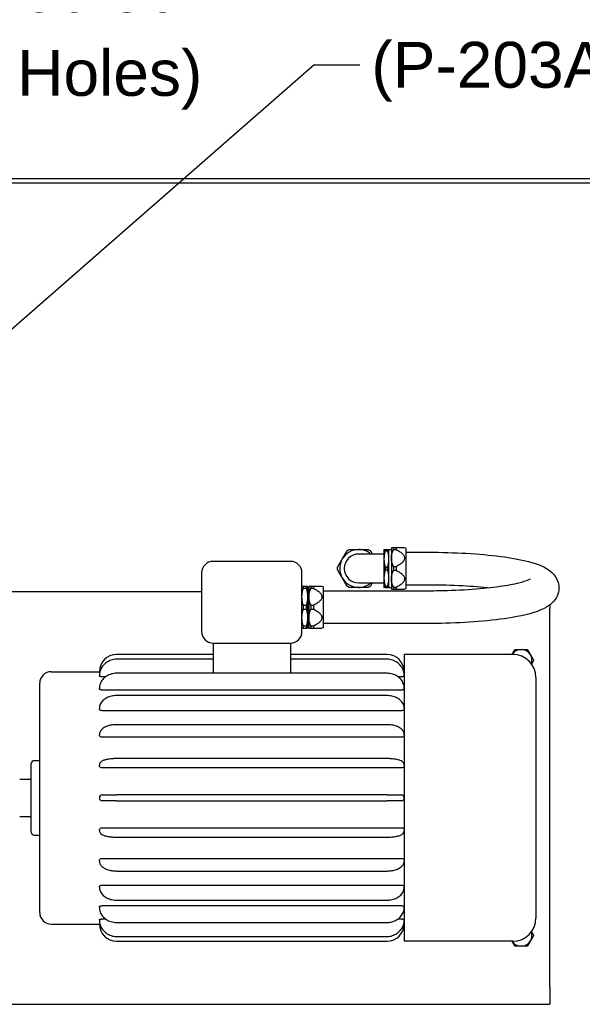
# Model space of a CAD drawing. Header units: inches. Extents: x 4 to 540, y 12 to 340.
# Tile 99 of 124: x 302 to 326, y 270 to 313. Entities that reach past the tile are written whole.
import ezdxf

# ---------------------------------------------------------------- set-up
doc = ezdxf.new("R2010")
doc.units = ezdxf.units.IN
doc.header["$LTSCALE"] = 16
doc.header["$MEASUREMENT"] = 0
doc.layers.get('0').update_dxf_attribs({"lineweight": 25})
doc.layers.get('DEFPOINTS').update_dxf_attribs({"lineweight": 25})
doc.layers.add('DIMEN', color=7, linetype='Continuous', lineweight=25)
doc.styles.get("Standard").update_dxf_attribs({"font": 'arial.ttf'})
doc.dimstyles.new('DEFAULT-ANSI', dxfattribs={"dimscale": 16, "dimtxt": 0.125, "dimasz": 0.1875, "dimexe": 0.125, "dimexo": 0.0625, "dimgap": 0.031496, "dimtad": 0, "dimtih": 1, "dimtoh": 1, "dimrnd": 1e-08, "dimzin": 4, "dimdsep": 46, "dimtxsty": 'Standard', "dimblk": 'Filled-1', "dimcen": 0.09, "dimdle": 0.393701, "dimclrd": 256, "dimclre": 256, "dimclrt": 256, "dimadec": 0, "dimazin": 1, "dimtfac": 1.504, "dimtofl": 0, "dimtmove": 0, "dimatfit": 3, "dimldrblk": 'Filled-1', "dimfxl": 1, "dimtolj": 1, "dimtzin": 4, "dimlwd": 25, "dimlwe": 25, "dimarcsym": 0})
doc.dimstyles.new('DEFAULT-ANSI$7', dxfattribs={"dimscale": 16, "dimtxt": 0.125, "dimasz": 0.125, "dimexe": 0.125, "dimexo": 0.0625, "dimgap": 0.031496, "dimtad": 0, "dimtih": 1, "dimtoh": 1, "dimrnd": 1e-08, "dimzin": 4, "dimdsep": 46, "dimtxsty": 'Standard', "dimblk": 'Filled-1', "dimcen": 0.09, "dimdle": 0.393701, "dimclrd": 256, "dimclre": 256, "dimclrt": 256, "dimadec": 0, "dimazin": 1, "dimtfac": 1.504, "dimtofl": 0, "dimtmove": 0, "dimatfit": 3, "dimldrblk": 'Filled-1', "dimfxl": 1, "dimtolj": 1, "dimtzin": 4, "dimlwd": 25, "dimlwe": 25, "dimarcsym": 0})

# ---------------------------------------------------------------- blocks, each defined once
blk = doc.blocks.new('Filled-1')
at = {"color": 0}
for p, q in [((0, 0), (-1, 0.25)), ((-1, 0.25), (-1, -0.25)), ((-1, 0), (0, 0)), ((-1, -0.25), (0, 0))]:
    blk.add_line(p, q, dxfattribs=at)
at = {"color": 0, "flags": 128}
blk.add_lwpolyline([(-1, -0.25), (0, 0), (-1, 0.25), (-1, -0.25)], dxfattribs=at)
at = {"color": 0}
blk.add_solid([(-1, -0.25), (0, 0), (-1, 0.25), (-1, -0.25)], dxfattribs=at)
blk = doc.blocks.new('*D26')
at = {"layer": 'DEFPOINTS', "color": 0, "linetype": 'Continuous'}
for p in [(338.262, 314.18), (271.762, 307.132), (338.262, 307.132)]:
    blk.add_point(p, dxfattribs=at)
at = {"layer": 'DIMEN', "linetype": 'Continuous', "lineweight": 25}
for p, q in [((271.762, 308.132), (271.762, 316.18)), ((338.262, 308.132), (338.262, 316.18)), ((274.762, 314.18), (301.131, 314.18)), ((335.262, 314.18), (308.892, 314.18))]:
    blk.add_line(p, q, dxfattribs=at)
at = {"layer": 'DIMEN', "linetype": 'Continuous', "lineweight": 25, "xscale": 3, "yscale": 3, "zscale": 3, "rotation": 180}
blk.add_blockref('Filled-1', (271.762, 314.18), dxfattribs=at)
at = {"layer": 'DIMEN', "linetype": 'Continuous', "lineweight": 25, "xscale": 3, "yscale": 3, "zscale": 3}
blk.add_blockref('Filled-1', (338.262, 314.18), dxfattribs=at)
at = {"layer": 'DIMEN', "linetype": 'Continuous', "lineweight": 25, "insert": (301.635, 315.201), "char_height": 2, "attachment_point": 1}
blk.add_mtext('\\A1;66.50', dxfattribs=at)

msp = doc.modelspace()

# ---------------------------------------------------------------- linework, layer by layer
for p, q in [((201.45, 305.941), (342.074, 305.941)), ((201.45, 305.754), (342.074, 305.754)), ((317.494, 289.768), (317.494, 289.355)), ((317.551, 289.768), (317.653, 289.768)), ((317.711, 289.355), (317.711, 289.768)), ((317.711, 289.768), (317.817, 289.768)), ((317.817, 289.847), (317.817, 289.394)), ((318.025, 289.847), (317.915, 289.847)), ((317.915, 289.847), (317.915, 289.77)), ((317.915, 289.77), (318.025, 289.77)), ((318.025, 289.847), (318.025, 289.77)), ((318.447, 289.832), (318.392, 289.847)), ((318.447, 289.832), (318.447, 288.05)), ((317.494, 289.571), (316.392, 289.571)), ((317.494, 289.355), (317.494, 288.528)), ((317.551, 289.716), (317.653, 289.716)), ((317.711, 288.528), (317.711, 289.355)), ((317.817, 289.394), (317.817, 288.489)), ((318.447, 289.648), (319.447, 289.648)), ((313.417, 289.251), (310.042, 289.251)), ((317.551, 288.993), (317.653, 288.993)), ((317.551, 288.889), (317.653, 288.889)), ((318.025, 289.018), (317.915, 289.018)), ((317.915, 289.018), (317.915, 288.864)), ((318.025, 289.018), (318.025, 288.864)), ((309.542, 288.751), (309.542, 286.191)), ((313.917, 286.191), (313.917, 288.751)), ((317.494, 288.528), (317.494, 288.114)), ((317.711, 288.114), (317.711, 288.528)), ((317.817, 288.489), (317.817, 288.036)), ((317.915, 288.864), (318.025, 288.864)), ((314.104, 288.157), (313.974, 288.157)), ((313.974, 288.157), (313.974, 288.08)), ((313.974, 288.08), (314.104, 288.08)), ((314.104, 288.157), (314.104, 288.08)), ((314.161, 288.157), (314.161, 287.704)), ((314.213, 288.078), (314.161, 288.078)), ((314.213, 288.157), (314.213, 287.704)), ((314.421, 288.157), (314.311, 288.157)), ((314.311, 288.157), (314.311, 288.08)), ((314.311, 288.08), (314.421, 288.08)), ((314.421, 288.157), (314.421, 288.08)), ((314.843, 288.142), (314.788, 288.157)), ((314.843, 288.142), (314.843, 286.36)), ((316.392, 288.311), (317.494, 288.311)), ((317.551, 288.166), (317.653, 288.166)), ((317.551, 288.114), (317.653, 288.114)), ((317.711, 288.115), (317.817, 288.115)), ((318.025, 288.113), (317.915, 288.113)), ((317.915, 288.113), (317.915, 288.036)), ((317.915, 288.036), (318.025, 288.036)), ((318.025, 288.113), (318.025, 288.036)), ((318.447, 288.05), (318.392, 288.036)), ((318.447, 288.235), (319.447, 288.235)), ((276.729, 287.941), (309.542, 287.941)), ((314.161, 287.704), (314.161, 286.799)), ((314.213, 287.704), (314.213, 286.799)), ((319.447, 287.958), (314.843, 287.958)), ((314.104, 287.328), (313.974, 287.328)), ((313.974, 287.328), (313.974, 287.174)), ((313.974, 287.174), (314.104, 287.174)), ((314.104, 287.328), (314.104, 287.174)), ((314.421, 287.328), (314.311, 287.328)), ((314.311, 287.328), (314.311, 287.174)), ((314.311, 287.174), (314.421, 287.174)), ((314.421, 287.328), (314.421, 287.174)), ((324.729, 287.353), (324.729, 287.191)), ((324.729, 270.691), (324.729, 287.191)), ((314.161, 286.799), (314.161, 286.346)), ((314.213, 286.799), (314.213, 286.346)), ((314.104, 286.423), (313.974, 286.423)), ((313.974, 286.423), (313.974, 286.346)), ((313.974, 286.346), (314.104, 286.346)), ((314.104, 286.423), (314.104, 286.346)), ((314.213, 286.425), (314.161, 286.425)), ((314.421, 286.423), (314.311, 286.423)), ((314.311, 286.423), (314.311, 286.346)), ((314.311, 286.346), (314.421, 286.346)), ((314.421, 286.423), (314.421, 286.346)), ((314.843, 286.36), (314.788, 286.346)), ((319.447, 286.545), (314.843, 286.545)), ((310.042, 285.691), (310.042, 284.373)), ((310.042, 285.691), (313.417, 285.691)), ((313.417, 285.691), (313.417, 284.373)), ((310.042, 285.191), (305.829, 285.191)), ((317.629, 285.191), (313.417, 285.191)), ((318.379, 285.191), (318.379, 272.691)), ((323.119, 285.191), (318.379, 285.191)), ((310.042, 284.984), (305.829, 284.984)), ((317.629, 284.984), (313.417, 284.984)), ((302.979, 284.441), (305.079, 284.441)), ((305.079, 284.441), (305.079, 284.441)), ((305.079, 284.254), (305.079, 284.255)), ((305.079, 284.253), (305.079, 284.254)), ((305.079, 284.253), (305.079, 284.253)), ((305.351, 284.22), (305.199, 284.22)), ((317.629, 284.373), (305.829, 284.373)), ((318.259, 284.22), (318.107, 284.22)), ((324.119, 284.191), (324.119, 273.691)), ((302.479, 273.941), (302.479, 283.941)), ((305.079, 283.704), (305.079, 283.707)), ((305.079, 283.702), (305.079, 283.704)), ((305.079, 283.702), (305.079, 283.702)), ((318.259, 283.641), (305.199, 283.641)), ((317.629, 283.399), (305.829, 283.399)), ((305.079, 282.83), (305.079, 282.834)), ((305.079, 282.827), (305.079, 282.83)), ((305.079, 282.827), (305.079, 282.827)), ((318.259, 282.741), (305.199, 282.741)), ((317.629, 282.131), (305.829, 282.131)), ((305.079, 281.691), (305.079, 281.696)), ((305.079, 281.687), (305.079, 281.691)), ((305.079, 281.687), (305.079, 281.687)), ((318.259, 281.582), (305.199, 281.582)), ((302.109, 277.441), (302.109, 280.441)), ((302.234, 280.566), (302.479, 280.566)), ((305.079, 280.365), (305.079, 280.37)), ((305.079, 280.36), (305.079, 280.365)), ((317.629, 280.653), (305.829, 280.653)), ((318.259, 280.244), (305.199, 280.244)), ((301.604, 279.754), (302.109, 279.754)), ((305.199, 279.066), (305.829, 279.066)), ((317.629, 279.066), (305.829, 279.066)), ((317.629, 279.066), (318.259, 279.066)), ((305.079, 278.941), (305.079, 278.946)), ((305.079, 278.936), (305.079, 278.941)), ((305.829, 278.816), (305.199, 278.816)), ((305.829, 278.816), (317.629, 278.816)), ((318.259, 278.816), (317.629, 278.816)), ((301.604, 278.129), (302.109, 278.129)), ((302.234, 277.316), (302.479, 277.316)), ((305.079, 277.518), (305.079, 277.523)), ((305.079, 277.513), (305.079, 277.518)), ((305.199, 277.639), (318.259, 277.639)), ((305.829, 277.23), (317.629, 277.23)), ((305.079, 276.196), (305.079, 276.196)), ((305.079, 276.191), (305.079, 276.196)), ((305.079, 276.187), (305.079, 276.191)), ((305.199, 276.3), (318.259, 276.3)), ((305.829, 275.752), (317.629, 275.752)), ((305.199, 275.142), (318.259, 275.142)), ((305.079, 275.056), (305.079, 275.056)), ((305.079, 275.052), (305.079, 275.056)), ((305.079, 275.049), (305.079, 275.052)), ((305.829, 274.483), (317.629, 274.483)), ((305.079, 274.181), (305.079, 274.181)), ((305.079, 274.178), (305.079, 274.181)), ((305.079, 274.176), (305.079, 274.178)), ((305.199, 274.242), (318.259, 274.242)), ((302.979, 273.441), (305.079, 273.441)), ((305.079, 273.63), (305.079, 273.63)), ((305.079, 273.629), (305.079, 273.63)), ((305.079, 273.627), (305.079, 273.629)), ((305.079, 273.441), (305.079, 273.441)), ((305.199, 273.662), (305.351, 273.662)), ((305.829, 273.51), (317.629, 273.51)), ((318.107, 273.662), (318.259, 273.662)), ((305.829, 272.899), (317.629, 272.899)), ((305.829, 272.691), (317.629, 272.691)), ((323.119, 272.691), (318.379, 272.691)), ((324.729, 270.691), (324.729, 269.941)), ((276.729, 269.941), (324.729, 269.941))]:
    msp.add_line(p, q)
for centre, radius, start, end in [((316.392, 288.941), 0.827, 90, 150), ((316.392, 288.941), 0.827, 49.6222, 90), ((316.392, 288.941), 0.827, 150, 210), ((316.392, 288.941), 0.63, 90, 270), ((310.042, 288.751), 0.5, 90, 180), ((313.417, 288.751), 0.5, 0, 90), ((316.392, 288.941), 0.827, 210, 270), ((316.392, 288.941), 0.827, 270, 310.3778), ((310.042, 286.191), 0.5, 180, 270), ((313.417, 286.191), 0.5, 270, 0), ((305.829, 284.441), 0.75, 90, 180), ((317.629, 284.441), 0.75, 0, 90), ((323.479, 284.941), 0.469, 90, 147.7883), ((323.119, 284.191), 1, 0, 90), ((323.479, 284.941), 0.469, 30, 90), ((323.479, 284.941), 0.469, 340.8295, 30), ((302.979, 283.941), 0.5, 90, 180), ((302.234, 280.441), 0.125, 90, 180), ((305.199, 278.946), 0.12, 90, 180), ((318.259, 278.946), 0.12, 0, 90), ((305.199, 278.936), 0.12, 180, 270), ((318.259, 278.936), 0.12, 270, 0), ((302.234, 277.441), 0.125, 180, 270), ((302.979, 273.941), 0.5, 180, 270), ((305.829, 273.441), 0.75, 180, 270), ((317.629, 273.441), 0.75, 270, 0), ((323.119, 273.691), 1, 270, 0), ((323.479, 272.941), 0.469, 330, 19.1705), ((323.479, 272.941), 0.469, 212.2117, 270), ((323.479, 272.941), 0.469, 270, 330)]:
    msp.add_arc(centre, radius, start, end)
for points, weights in [([(315.884, 289.716), (315.929, 289.742), (315.974, 289.768)], [1.02365082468, 1.02525793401, 1.02365082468]), ([(315.974, 289.768), (316.195, 289.768), (316.392, 289.768)], [1.01151101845, 1.0355343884, 1]), ([(316.392, 289.768), (316.589, 289.768), (316.809, 289.768)], [1, 1.0355343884, 1.01151101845]), ([(316.809, 289.768), (316.854, 289.742), (316.899, 289.716)], [1.02365082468, 1.02525793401, 1.02365082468]), ([(317.494, 289.768), (317.494, 289.768), (317.551, 289.768)], [1, 1.0355343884, 1.01151101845]), ([(317.551, 289.768), (317.55, 289.742), (317.551, 289.716)], [1.02365082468, 1.02525793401, 1.02365082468]), ([(317.653, 289.768), (317.711, 289.768), (317.711, 289.768)], [1.01151101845, 1.0355343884, 1]), ([(317.653, 289.716), (317.655, 289.742), (317.653, 289.768)], [1.02365082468, 1.02525793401, 1.02365082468]), ([(317.915, 289.847), (317.817, 289.847), (317.817, 289.847)], [1, 1.02683486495, 1]), ([(317.817, 289.394), (317.817, 289.572), (317.915, 289.77)], [1, 1.02683486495, 1]), ([(318.392, 289.847), (318.392, 289.847), (318.025, 289.847)], [1.05438983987, 1.05438983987, 1]), ([(318.025, 289.77), (318.724, 289.394), (318.025, 289.018)], [1, 1.10877967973, 1]), ([(315.467, 288.993), (315.577, 289.184), (315.676, 289.355)], [1.01151101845, 1.0355343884, 1]), ([(315.676, 289.355), (315.774, 289.525), (315.884, 289.716)], [1, 1.0355343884, 1.01151101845]), ([(316.899, 289.716), (316.943, 289.641), (316.983, 289.571)], [1.01151101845, 1.02081958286, 1.02118612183]), ([(317.551, 289.716), (317.494, 289.525), (317.494, 289.355)], [1.01151101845, 1.0355343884, 1]), ([(317.494, 289.355), (317.494, 289.184), (317.551, 288.993)], [1, 1.0355343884, 1.01151101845]), ([(317.711, 289.355), (317.711, 289.525), (317.653, 289.716)], [1, 1.0355343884, 1.01151101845]), ([(317.653, 288.993), (317.711, 289.184), (317.711, 289.355)], [1.01151101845, 1.0355343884, 1]), ([(317.915, 289.018), (317.817, 289.216), (317.817, 289.394)], [1, 1.02683486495, 1]), ([(315.467, 288.889), (315.467, 288.941), (315.467, 288.993)], [1.02365082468, 1.02525793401, 1.02365082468]), ([(315.676, 288.528), (315.577, 288.698), (315.467, 288.889)], [1, 1.0355343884, 1.01151101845]), ([(317.551, 288.889), (317.494, 288.698), (317.494, 288.528)], [1.01151101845, 1.0355343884, 1]), ([(317.551, 288.993), (317.55, 288.941), (317.551, 288.889)], [1.02365082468, 1.02525793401, 1.02365082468]), ([(317.653, 288.889), (317.655, 288.941), (317.653, 288.993)], [1.02365082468, 1.02525793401, 1.02365082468]), ([(317.711, 288.528), (317.711, 288.698), (317.653, 288.889)], [1, 1.0355343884, 1.01151101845]), ([(315.884, 288.166), (315.774, 288.357), (315.676, 288.528)], [1.01151101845, 1.0355343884, 1]), ([(317.494, 288.528), (317.494, 288.357), (317.551, 288.166)], [1, 1.0355343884, 1.01151101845]), ([(317.653, 288.166), (317.711, 288.357), (317.711, 288.528)], [1.01151101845, 1.0355343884, 1]), ([(317.817, 288.489), (317.817, 288.667), (317.915, 288.864)], [1, 1.02683486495, 1]), ([(317.915, 288.113), (317.817, 288.31), (317.817, 288.489)], [1, 1.02683486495, 1]), ([(318.025, 288.864), (318.724, 288.489), (318.025, 288.113)], [1, 1.10877967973, 1]), ([(313.974, 288.157), (313.917, 288.157), (313.917, 288.157)], [1, 1.02683486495, 1]), ([(313.917, 287.704), (313.917, 287.882), (313.974, 288.08)], [1, 1.02683486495, 1]), ([(314.161, 288.157), (314.161, 288.157), (314.104, 288.157)], [1, 1.02683486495, 1]), ([(314.104, 288.08), (314.161, 287.882), (314.161, 287.704)], [1, 1.02683486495, 1]), ([(314.311, 288.157), (314.213, 288.157), (314.213, 288.157)], [1, 1.02683486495, 1]), ([(314.213, 287.704), (314.213, 287.882), (314.311, 288.08)], [1, 1.02683486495, 1]), ([(314.788, 288.157), (314.788, 288.157), (314.421, 288.157)], [1.05438983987, 1.05438983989, 1]), ([(314.421, 288.08), (315.12, 287.704), (314.421, 287.328)], [1, 1.10877967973, 1]), ([(315.974, 288.114), (315.929, 288.14), (315.884, 288.166)], [1.02365082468, 1.02525793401, 1.02365082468]), ([(316.392, 288.114), (316.195, 288.114), (315.974, 288.114)], [1, 1.0355343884, 1.01151101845]), ([(316.809, 288.114), (316.589, 288.114), (316.392, 288.114)], [1.01151101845, 1.0355343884, 1]), ([(316.899, 288.166), (316.854, 288.14), (316.809, 288.114)], [1.02365082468, 1.02525793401, 1.02365082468]), ([(316.983, 288.311), (316.943, 288.241), (316.899, 288.166)], [1.02118612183, 1.02081958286, 1.01151101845]), ([(317.551, 288.114), (317.494, 288.114), (317.494, 288.114)], [1.01151101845, 1.0355343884, 1]), ([(317.551, 288.166), (317.55, 288.14), (317.551, 288.114)], [1.02365082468, 1.02525793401, 1.02365082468]), ([(317.653, 288.114), (317.655, 288.14), (317.653, 288.166)], [1.02365082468, 1.02525793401, 1.02365082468]), ([(317.711, 288.114), (317.711, 288.114), (317.653, 288.114)], [1, 1.0355343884, 1.01151101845]), ([(317.817, 288.036), (317.817, 288.036), (317.915, 288.036)], [1, 1.02683486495, 1]), ([(318.025, 288.036), (318.392, 288.036), (318.392, 288.036)], [1, 1.05438983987, 1.05438983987]), ([(313.974, 287.328), (313.917, 287.526), (313.917, 287.704)], [1, 1.02683486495, 1]), ([(314.161, 287.704), (314.161, 287.526), (314.104, 287.328)], [1, 1.02683486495, 1]), ([(314.311, 287.328), (314.213, 287.526), (314.213, 287.704)], [1, 1.02683486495, 1]), ([(313.917, 286.799), (313.917, 286.977), (313.974, 287.174)], [1, 1.02683486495, 1]), ([(314.104, 287.174), (314.161, 286.977), (314.161, 286.799)], [1, 1.02683486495, 1]), ([(314.213, 286.799), (314.213, 286.977), (314.311, 287.174)], [1, 1.02683486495, 1]), ([(314.421, 287.174), (315.12, 286.799), (314.421, 286.423)], [1, 1.10877967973, 1]), ([(313.974, 286.423), (313.917, 286.62), (313.917, 286.799)], [1, 1.02683486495, 1]), ([(314.161, 286.799), (314.161, 286.62), (314.104, 286.423)], [1, 1.02683486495, 1]), ([(314.311, 286.423), (314.213, 286.62), (314.213, 286.799)], [1, 1.02683486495, 1]), ([(313.917, 286.346), (313.917, 286.346), (313.974, 286.346)], [1, 1.02683486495, 1]), ([(314.104, 286.346), (314.161, 286.346), (314.161, 286.346)], [1, 1.02683486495, 1]), ([(314.213, 286.346), (314.213, 286.346), (314.311, 286.346)], [1, 1.02683486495, 1]), ([(314.421, 286.346), (314.788, 286.346), (314.788, 286.346)], [1, 1.05438983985, 1.05438983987]), ([(323.082, 285.191), (323.141, 285.293), (323.209, 285.41)], [1.00486071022, 1.03534504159, 1]), ([(323.209, 285.41), (323.354, 285.41), (323.479, 285.41)], [1, 1.0379548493, 1]), ([(323.479, 285.41), (323.605, 285.41), (323.75, 285.41)], [1, 1.0379548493, 1]), ([(323.75, 285.41), (323.823, 285.285), (323.886, 285.176)], [1, 1.0379548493, 1]), ([(323.886, 285.176), (323.948, 285.067), (324.021, 284.941)], [1, 1.0379548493, 1]), ([(324.021, 284.941), (323.971, 284.855), (323.928, 284.78)], [1, 1.02561486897, 1.016655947]), ([(323.928, 273.103), (323.971, 273.027), (324.021, 272.941)], [1.01665594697, 1.02561486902, 1]), ([(323.209, 272.472), (323.141, 272.59), (323.082, 272.691)], [1, 1.03534504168, 1.00486071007]), ([(323.886, 272.707), (323.823, 272.598), (323.75, 272.472)], [1, 1.0379548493, 1]), ([(324.021, 272.941), (323.948, 272.816), (323.886, 272.707)], [1, 1.0379548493, 1]), ([(323.479, 272.472), (323.354, 272.472), (323.209, 272.472)], [1, 1.0379548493, 1]), ([(323.75, 272.472), (323.605, 272.472), (323.479, 272.472)], [1, 1.0379548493, 1])]:
    msp.add_rational_spline(points, weights, degree=2)
for points, knots in [([(319.447, 289.648), (320.002, 289.648), (320.558, 289.632), (321.618, 289.571), (322.122, 289.525), (323.041, 289.405), (323.453, 289.33), (324.201, 289.133), (324.507, 289.052), (324.882, 288.705), (324.95, 288.629), (325.074, 288.409), (325.124, 288.252), (325.122, 287.962), (325.09, 287.838), (324.99, 287.618), (324.918, 287.528), (324.729, 287.337), (324.609, 287.265), (324.112, 287.01), (323.664, 286.902), (322.65, 286.729), (322.149, 286.67), (321.093, 286.586), (320.542, 286.56), (319.805, 286.546), (319.626, 286.545), (319.447, 286.545)], [1.570796, 1.570796, 1.570796, 1.570796, 1.8983, 1.8983, 2.227944, 2.227944, 2.567845, 2.567845, 2.959864, 2.959864, 3.045512, 3.045512, 3.142977, 3.142977, 3.219144, 3.219144, 3.308827, 3.308827, 3.4619, 3.4619, 3.925089, 3.925089, 4.275277, 4.275277, 4.606944, 4.606944, 4.712389, 4.712389, 4.712389, 4.712389]), ([(323.871, 288.476), (323.871, 288.476), (323.87, 288.475), (323.863, 288.47), (323.826, 288.449), (323.679, 288.39), (323.543, 288.346), (323.15, 288.248), (322.869, 288.195), (322.188, 288.098), (321.777, 288.055), (320.878, 287.99), (320.389, 287.969), (319.743, 287.959), (319.595, 287.958), (319.447, 287.958)], [3.381197, 3.381197, 3.381197, 3.381197, 3.396889, 3.396889, 3.536553, 3.536553, 3.744185, 3.744185, 4.012937, 4.012937, 4.311482, 4.311482, 4.620667, 4.620667, 4.712389, 4.712389, 4.712389, 4.712389]), ([(319.447, 288.235), (319.952, 288.235), (320.457, 288.221), (321.362, 288.172), (321.767, 288.138), (322.133, 288.096)], [1.5707963, 1.5707963, 1.5707963, 1.5707963, 1.8832766, 1.8832766, 2.1611946, 2.1611946, 2.1611946, 2.1611946]), ([(305.829, 284.984), (305.751, 284.984), (305.673, 284.972), (305.524, 284.925), (305.454, 284.89), (305.327, 284.801), (305.27, 284.747), (305.177, 284.623), (305.141, 284.554), (305.092, 284.409), (305.079, 284.332), (305.079, 284.255)], [4.712389, 4.712389, 4.712389, 4.712389, 5.026548, 5.026548, 5.340708, 5.340708, 5.654867, 5.654867, 5.969026, 5.969026, 6.283185, 6.283185, 6.283185, 6.283185]), ([(318.379, 284.255), (318.379, 284.332), (318.367, 284.409), (318.318, 284.554), (318.281, 284.623), (318.189, 284.747), (318.132, 284.801), (318.005, 284.89), (317.934, 284.925), (317.786, 284.972), (317.707, 284.984), (317.629, 284.984)], [3.141593, 3.141593, 3.141593, 3.141593, 3.455752, 3.455752, 3.769911, 3.769911, 4.08407, 4.08407, 4.39823, 4.39823, 4.712389, 4.712389, 4.712389, 4.712389]), ([(305.104, 284.441), (305.098, 284.441), (305.093, 284.441), (305.082, 284.441), (305.079, 284.441), (305.079, 284.441)], [0.2690207, 0.2690207, 0.2690207, 0.2690207, 0.3444551, 0.3444551, 0.4592741, 0.4592741, 0.4592741, 0.4592741]), ([(305.829, 284.373), (305.752, 284.373), (305.676, 284.362), (305.529, 284.321), (305.459, 284.29), (305.332, 284.21), (305.275, 284.161), (305.181, 284.049), (305.143, 283.985), (305.093, 283.851), (305.08, 283.781), (305.079, 283.709), (305.079, 283.708), (305.079, 283.707)], [4.712389, 4.712389, 4.712389, 4.712389, 5.026548, 5.026548, 5.340708, 5.340708, 5.654867, 5.654867, 5.969026, 5.969026, 6.278275, 6.278275, 6.283185, 6.283185, 6.283185, 6.283185]), ([(305.199, 284.22), (305.184, 284.22), (305.168, 284.221), (305.139, 284.224), (305.125, 284.227), (305.104, 284.233), (305.095, 284.237), (305.082, 284.244), (305.079, 284.249), (305.079, 284.253)], [0, 0, 0, 0, 0.1148181, 0.1148181, 0.2296362, 0.2296362, 0.3444551, 0.3444551, 0.4592741, 0.4592741, 0.4592741, 0.4592741]), ([(318.379, 283.707), (318.379, 283.776), (318.367, 283.846), (318.319, 283.978), (318.283, 284.041), (318.191, 284.154), (318.135, 284.204), (318.009, 284.285), (317.94, 284.317), (317.793, 284.36), (317.717, 284.372), (317.636, 284.372), (317.633, 284.373), (317.629, 284.373)], [3.141593, 3.141593, 3.141593, 3.141593, 3.446684, 3.446684, 3.755715, 3.755715, 4.069874, 4.069874, 4.384033, 4.384033, 4.698192, 4.698192, 4.712389, 4.712389, 4.712389, 4.712389]), ([(318.379, 284.253), (318.379, 284.249), (318.376, 284.244), (318.364, 284.237), (318.355, 284.233), (318.334, 284.227), (318.32, 284.224), (318.29, 284.221), (318.274, 284.22), (318.259, 284.22)], [0.4592702, 0.4592702, 0.4592702, 0.4592702, 0.5740888, 0.5740888, 0.6889075, 0.6889075, 0.8037259, 0.8037259, 0.9185443, 0.9185443, 0.9185443, 0.9185443]), ([(318.379, 284.441), (318.379, 284.441), (318.376, 284.441), (318.366, 284.441), (318.361, 284.441), (318.355, 284.441)], [0.4592702, 0.4592702, 0.4592702, 0.4592702, 0.5740888, 0.5740888, 0.6495235, 0.6495235, 0.6495235, 0.6495235]), ([(305.199, 283.641), (305.184, 283.641), (305.168, 283.642), (305.139, 283.649), (305.125, 283.653), (305.104, 283.664), (305.095, 283.671), (305.082, 283.686), (305.079, 283.694), (305.079, 283.702)], [0, 0, 0, 0, 0.1148181, 0.1148181, 0.2296362, 0.2296362, 0.3444551, 0.3444551, 0.4592741, 0.4592741, 0.4592741, 0.4592741]), ([(305.829, 283.399), (305.754, 283.399), (305.68, 283.391), (305.536, 283.358), (305.467, 283.333), (305.341, 283.269), (305.284, 283.229), (305.188, 283.135), (305.148, 283.081), (305.096, 282.966), (305.081, 282.906), (305.079, 282.841), (305.079, 282.838), (305.079, 282.834)], [4.712389, 4.712389, 4.712389, 4.712389, 5.026548, 5.026548, 5.340708, 5.340708, 5.654867, 5.654867, 5.969026, 5.969026, 6.264767, 6.264767, 6.283185, 6.283185, 6.283185, 6.283185]), ([(318.379, 282.834), (318.379, 282.891), (318.368, 282.948), (318.323, 283.058), (318.29, 283.11), (318.203, 283.205), (318.148, 283.248), (318.027, 283.318), (317.96, 283.345), (317.819, 283.384), (317.744, 283.396), (317.656, 283.399), (317.643, 283.399), (317.629, 283.399)], [3.141593, 3.141593, 3.141593, 3.141593, 3.420963, 3.420963, 3.713654, 3.713654, 4.027814, 4.027814, 4.341973, 4.341973, 4.656132, 4.656132, 4.712389, 4.712389, 4.712389, 4.712389]), ([(318.379, 283.702), (318.379, 283.694), (318.376, 283.686), (318.364, 283.671), (318.355, 283.664), (318.334, 283.653), (318.32, 283.649), (318.29, 283.642), (318.274, 283.641), (318.259, 283.641)], [0.4592702, 0.4592702, 0.4592702, 0.4592702, 0.5740888, 0.5740888, 0.6889075, 0.6889075, 0.8037259, 0.8037259, 0.9185443, 0.9185443, 0.9185443, 0.9185443]), ([(305.199, 282.741), (305.184, 282.741), (305.168, 282.743), (305.139, 282.752), (305.125, 282.759), (305.104, 282.774), (305.095, 282.784), (305.082, 282.805), (305.079, 282.816), (305.079, 282.827)], [0, 0, 0, 0, 0.1148181, 0.1148181, 0.2296362, 0.2296362, 0.3444551, 0.3444551, 0.4592741, 0.4592741, 0.4592741, 0.4592741]), ([(318.379, 282.827), (318.379, 282.816), (318.376, 282.805), (318.364, 282.784), (318.355, 282.774), (318.334, 282.759), (318.32, 282.752), (318.29, 282.743), (318.274, 282.741), (318.259, 282.741)], [0.4592702, 0.4592702, 0.4592702, 0.4592702, 0.5740891, 0.5740891, 0.6889081, 0.6889081, 0.8037262, 0.8037262, 0.9185443, 0.9185443, 0.9185443, 0.9185443]), ([(305.829, 282.131), (305.757, 282.131), (305.685, 282.125), (305.546, 282.102), (305.479, 282.086), (305.357, 282.041), (305.301, 282.013), (305.203, 281.946), (305.161, 281.906), (305.102, 281.815), (305.083, 281.766), (305.08, 281.708), (305.079, 281.702), (305.079, 281.696)], [4.712389, 4.712389, 4.712389, 4.712389, 5.026548, 5.026548, 5.340708, 5.340708, 5.654867, 5.654867, 5.969026, 5.969026, 6.250951, 6.250951, 6.283185, 6.283185, 6.283185, 6.283185]), ([(318.379, 281.696), (318.379, 281.737), (318.37, 281.778), (318.333, 281.858), (318.305, 281.895), (318.23, 281.968), (318.18, 282.001), (318.068, 282.056), (318.005, 282.078), (317.873, 282.111), (317.803, 282.122), (317.697, 282.129), (317.663, 282.131), (317.629, 282.131)], [3.141593, 3.141593, 3.141593, 3.141593, 3.365958, 3.365958, 3.62195, 3.62195, 3.936109, 3.936109, 4.250268, 4.250268, 4.564428, 4.564428, 4.712389, 4.712389, 4.712389, 4.712389]), ([(305.199, 281.582), (305.184, 281.582), (305.168, 281.585), (305.139, 281.596), (305.125, 281.604), (305.104, 281.622), (305.095, 281.634), (305.082, 281.66), (305.079, 281.674), (305.079, 281.687)], [0, 0, 0, 0, 0.1148181, 0.1148181, 0.2296362, 0.2296362, 0.3444551, 0.3444551, 0.4592741, 0.4592741, 0.4592741, 0.4592741]), ([(318.379, 281.687), (318.379, 281.674), (318.376, 281.66), (318.364, 281.634), (318.355, 281.622), (318.334, 281.604), (318.32, 281.596), (318.29, 281.585), (318.274, 281.582), (318.259, 281.582)], [0.4592702, 0.4592702, 0.4592702, 0.4592702, 0.5740888, 0.5740888, 0.6889075, 0.6889075, 0.8037259, 0.8037259, 0.9185443, 0.9185443, 0.9185443, 0.9185443]), ([(305.829, 280.653), (305.76, 280.653), (305.691, 280.65), (305.558, 280.639), (305.495, 280.63), (305.379, 280.609), (305.326, 280.595), (305.233, 280.562), (305.192, 280.543), (305.137, 280.499), (305.12, 280.482), (305.09, 280.434), (305.079, 280.403), (305.079, 280.37)], [4.712389, 4.712389, 4.712389, 4.712389, 5.026548, 5.026548, 5.340708, 5.340708, 5.654867, 5.654867, 5.969026, 5.969026, 6.125486, 6.125486, 6.283185, 6.283185, 6.283185, 6.283185]), ([(305.199, 280.244), (305.184, 280.244), (305.168, 280.247), (305.139, 280.259), (305.125, 280.267), (305.104, 280.288), (305.095, 280.301), (305.082, 280.33), (305.079, 280.345), (305.079, 280.36)], [0, 0, 0, 0, 0.1148181, 0.1148181, 0.2296362, 0.2296362, 0.3444551, 0.3444551, 0.4592741, 0.4592741, 0.4592741, 0.4592741]), ([(318.379, 280.37), (318.379, 280.394), (318.374, 280.417), (318.354, 280.461), (318.339, 280.48), (318.298, 280.522), (318.269, 280.539), (318.195, 280.575), (318.148, 280.59), (318.042, 280.617), (317.983, 280.627), (317.856, 280.643), (317.789, 280.649), (317.69, 280.652), (317.66, 280.653), (317.629, 280.653)], [3.141593, 3.141593, 3.141593, 3.141593, 3.257036, 3.257036, 3.394424, 3.394424, 3.632459, 3.632459, 3.946618, 3.946618, 4.260777, 4.260777, 4.574937, 4.574937, 4.712389, 4.712389, 4.712389, 4.712389]), ([(318.379, 280.36), (318.379, 280.345), (318.376, 280.33), (318.364, 280.301), (318.355, 280.288), (318.334, 280.267), (318.32, 280.259), (318.29, 280.247), (318.274, 280.244), (318.259, 280.244)], [0.4592702, 0.4592702, 0.4592702, 0.4592702, 0.5740888, 0.5740888, 0.6889075, 0.6889075, 0.8037259, 0.8037259, 0.9185443, 0.9185443, 0.9185443, 0.9185443]), ([(305.079, 277.523), (305.079, 277.537), (305.082, 277.553), (305.095, 277.581), (305.104, 277.594), (305.125, 277.615), (305.139, 277.624), (305.168, 277.636), (305.184, 277.639), (305.199, 277.639)], [-0.4592741, -0.4592741, -0.4592741, -0.4592741, -0.3444551, -0.3444551, -0.2296362, -0.2296362, -0.1148181, -0.1148181, 0, 0, 0, 0]), ([(305.079, 277.513), (305.079, 277.489), (305.085, 277.465), (305.105, 277.421), (305.119, 277.403), (305.161, 277.361), (305.19, 277.343), (305.263, 277.308), (305.31, 277.292), (305.417, 277.266), (305.476, 277.255), (305.603, 277.239), (305.67, 277.234), (305.769, 277.23), (305.799, 277.23), (305.829, 277.23)], [6.283185, 6.283185, 6.283185, 6.283185, 6.398628, 6.398628, 6.536016, 6.536016, 6.774051, 6.774051, 7.088211, 7.088211, 7.40237, 7.40237, 7.716529, 7.716529, 7.853982, 7.853982, 7.853982, 7.853982]), ([(317.629, 277.23), (317.699, 277.23), (317.768, 277.233), (317.9, 277.244), (317.964, 277.252), (318.08, 277.274), (318.133, 277.287), (318.226, 277.321), (318.267, 277.339), (318.322, 277.383), (318.339, 277.401), (318.368, 277.448), (318.379, 277.48), (318.379, 277.513)], [1.570796, 1.570796, 1.570796, 1.570796, 1.884956, 1.884956, 2.199115, 2.199115, 2.513274, 2.513274, 2.827433, 2.827433, 2.983893, 2.983893, 3.141593, 3.141593, 3.141593, 3.141593]), ([(318.259, 277.639), (318.274, 277.639), (318.29, 277.636), (318.32, 277.624), (318.334, 277.615), (318.355, 277.594), (318.364, 277.581), (318.376, 277.553), (318.379, 277.537), (318.379, 277.523)], [0.9185443, 0.9185443, 0.9185443, 0.9185443, 1.0333627, 1.0333627, 1.1481811, 1.1481811, 1.2629997, 1.2629997, 1.3778184, 1.3778184, 1.3778184, 1.3778184]), ([(305.079, 276.196), (305.079, 276.209), (305.082, 276.223), (305.095, 276.248), (305.104, 276.26), (305.125, 276.279), (305.139, 276.287), (305.168, 276.298), (305.184, 276.3), (305.199, 276.3)], [-0.4592741, -0.4592741, -0.4592741, -0.4592741, -0.3444551, -0.3444551, -0.2296362, -0.2296362, -0.1148181, -0.1148181, 0, 0, 0, 0]), ([(305.079, 276.187), (305.079, 276.145), (305.089, 276.104), (305.125, 276.025), (305.154, 275.987), (305.229, 275.915), (305.279, 275.882), (305.391, 275.827), (305.453, 275.805), (305.586, 275.772), (305.656, 275.761), (305.761, 275.753), (305.795, 275.752), (305.829, 275.752)], [0, 0, 0, 0, 0.224365, 0.224365, 0.480357, 0.480357, 0.794516, 0.794516, 1.108676, 1.108676, 1.422835, 1.422835, 1.570796, 1.570796, 1.570796, 1.570796]), ([(317.629, 275.752), (317.702, 275.752), (317.774, 275.758), (317.913, 275.78), (317.979, 275.797), (318.102, 275.842), (318.158, 275.869), (318.256, 275.937), (318.298, 275.976), (318.357, 276.067), (318.375, 276.117), (318.379, 276.175), (318.379, 276.181), (318.379, 276.187)], [1.570796, 1.570796, 1.570796, 1.570796, 1.884956, 1.884956, 2.199115, 2.199115, 2.513274, 2.513274, 2.827433, 2.827433, 3.109358, 3.109358, 3.141593, 3.141593, 3.141593, 3.141593]), ([(318.259, 276.3), (318.274, 276.3), (318.29, 276.298), (318.32, 276.287), (318.334, 276.279), (318.355, 276.26), (318.364, 276.248), (318.376, 276.223), (318.379, 276.209), (318.379, 276.196)], [0.9185443, 0.9185443, 0.9185443, 0.9185443, 1.0333627, 1.0333627, 1.1481811, 1.1481811, 1.2629997, 1.2629997, 1.3778184, 1.3778184, 1.3778184, 1.3778184]), ([(305.079, 275.056), (305.079, 275.066), (305.082, 275.078), (305.095, 275.099), (305.104, 275.109), (305.125, 275.124), (305.139, 275.131), (305.168, 275.139), (305.184, 275.142), (305.199, 275.142)], [-0.4592741, -0.4592741, -0.4592741, -0.4592741, -0.3444551, -0.3444551, -0.2296362, -0.2296362, -0.1148181, -0.1148181, 0, 0, 0, 0]), ([(318.259, 275.142), (318.274, 275.142), (318.29, 275.139), (318.32, 275.131), (318.334, 275.124), (318.355, 275.109), (318.364, 275.099), (318.376, 275.078), (318.379, 275.066), (318.379, 275.056)], [0.9185443, 0.9185443, 0.9185443, 0.9185443, 1.0333624, 1.0333624, 1.1481805, 1.1481805, 1.2629994, 1.2629994, 1.3778184, 1.3778184, 1.3778184, 1.3778184]), ([(305.079, 275.049), (305.079, 274.991), (305.091, 274.934), (305.135, 274.825), (305.169, 274.773), (305.256, 274.677), (305.31, 274.635), (305.432, 274.565), (305.499, 274.537), (305.64, 274.498), (305.714, 274.487), (305.803, 274.483), (305.816, 274.483), (305.829, 274.483)], [0, 0, 0, 0, 0.279371, 0.279371, 0.572062, 0.572062, 0.886221, 0.886221, 1.20038, 1.20038, 1.514539, 1.514539, 1.570796, 1.570796, 1.570796, 1.570796]), ([(317.629, 274.483), (317.704, 274.483), (317.779, 274.492), (317.923, 274.525), (317.992, 274.549), (318.117, 274.614), (318.174, 274.654), (318.271, 274.748), (318.31, 274.802), (318.363, 274.917), (318.378, 274.977), (318.379, 275.041), (318.379, 275.045), (318.379, 275.049)], [1.570796, 1.570796, 1.570796, 1.570796, 1.884956, 1.884956, 2.199115, 2.199115, 2.513274, 2.513274, 2.827433, 2.827433, 3.123174, 3.123174, 3.141593, 3.141593, 3.141593, 3.141593]), ([(305.079, 274.181), (305.079, 274.188), (305.082, 274.196), (305.095, 274.211), (305.104, 274.218), (305.125, 274.229), (305.139, 274.234), (305.168, 274.24), (305.184, 274.242), (305.199, 274.242)], [-0.4592741, -0.4592741, -0.4592741, -0.4592741, -0.3444551, -0.3444551, -0.2296362, -0.2296362, -0.1148181, -0.1148181, 0, 0, 0, 0]), ([(305.079, 274.176), (305.079, 274.106), (305.092, 274.037), (305.14, 273.904), (305.176, 273.841), (305.268, 273.729), (305.324, 273.679), (305.449, 273.597), (305.519, 273.566), (305.665, 273.523), (305.742, 273.511), (305.822, 273.51), (305.826, 273.51), (305.829, 273.51)], [0, 0, 0, 0, 0.305091, 0.305091, 0.614122, 0.614122, 0.928281, 0.928281, 1.242441, 1.242441, 1.5566, 1.5566, 1.570796, 1.570796, 1.570796, 1.570796]), ([(317.629, 273.51), (317.706, 273.51), (317.783, 273.521), (317.93, 273.562), (318, 273.593), (318.127, 273.673), (318.184, 273.722), (318.278, 273.834), (318.316, 273.897), (318.366, 274.031), (318.379, 274.102), (318.379, 274.173), (318.379, 274.175), (318.379, 274.176)], [1.570796, 1.570796, 1.570796, 1.570796, 1.884956, 1.884956, 2.199115, 2.199115, 2.513274, 2.513274, 2.827433, 2.827433, 3.136682, 3.136682, 3.141593, 3.141593, 3.141593, 3.141593]), ([(318.259, 274.242), (318.274, 274.242), (318.29, 274.24), (318.32, 274.234), (318.334, 274.229), (318.355, 274.218), (318.364, 274.211), (318.376, 274.196), (318.379, 274.188), (318.379, 274.181)], [0.9185443, 0.9185443, 0.9185443, 0.9185443, 1.0333627, 1.0333627, 1.1481811, 1.1481811, 1.2629997, 1.2629997, 1.3778184, 1.3778184, 1.3778184, 1.3778184]), ([(305.079, 273.63), (305.079, 273.634), (305.082, 273.638), (305.095, 273.646), (305.104, 273.65), (305.125, 273.656), (305.139, 273.658), (305.168, 273.662), (305.184, 273.662), (305.199, 273.662)], [-0.4592741, -0.4592741, -0.4592741, -0.4592741, -0.3444551, -0.3444551, -0.2296362, -0.2296362, -0.1148181, -0.1148181, 0, 0, 0, 0]), ([(305.079, 273.627), (305.079, 273.551), (305.092, 273.474), (305.141, 273.328), (305.177, 273.259), (305.27, 273.136), (305.327, 273.081), (305.454, 272.992), (305.524, 272.958), (305.673, 272.911), (305.751, 272.899), (305.829, 272.899)], [6.283185, 6.283185, 6.283185, 6.283185, 6.597345, 6.597345, 6.911504, 6.911504, 7.225663, 7.225663, 7.539822, 7.539822, 7.853982, 7.853982, 7.853982, 7.853982]), ([(305.079, 273.441), (305.079, 273.441), (305.082, 273.441), (305.093, 273.442), (305.098, 273.442), (305.104, 273.442)], [-0.4592741, -0.4592741, -0.4592741, -0.4592741, -0.3444551, -0.3444551, -0.2690207, -0.2690207, -0.2690207, -0.2690207]), ([(317.629, 272.899), (317.707, 272.899), (317.786, 272.911), (317.934, 272.958), (318.005, 272.992), (318.132, 273.081), (318.189, 273.136), (318.281, 273.259), (318.318, 273.328), (318.367, 273.474), (318.379, 273.551), (318.379, 273.627)], [1.570796, 1.570796, 1.570796, 1.570796, 1.884956, 1.884956, 2.199115, 2.199115, 2.513274, 2.513274, 2.827433, 2.827433, 3.141593, 3.141593, 3.141593, 3.141593]), ([(318.259, 273.662), (318.274, 273.662), (318.29, 273.662), (318.32, 273.658), (318.334, 273.656), (318.355, 273.65), (318.364, 273.646), (318.376, 273.638), (318.379, 273.634), (318.379, 273.63)], [0.9185443, 0.9185443, 0.9185443, 0.9185443, 1.0333627, 1.0333627, 1.1481811, 1.1481811, 1.2629997, 1.2629997, 1.3778184, 1.3778184, 1.3778184, 1.3778184]), ([(318.355, 273.442), (318.361, 273.442), (318.366, 273.442), (318.376, 273.441), (318.379, 273.441), (318.379, 273.441)], [1.187565, 1.187565, 1.187565, 1.187565, 1.2629997, 1.2629997, 1.3778184, 1.3778184, 1.3778184, 1.3778184])]:
    msp.add_open_spline(points, degree=3, knots=knots)

# ---------------------------------------------------------------- texts
at = {"layer": 'DIMEN', "insert": (316.944, 311.899), "char_height": 2, "width": 20.02896, "attachment_point": 1}
msp.add_mtext('{(P-203A) PUMP}', dxfattribs=at)
at = {"layer": 'DIMEN', "insert": (280.947, 311.546), "char_height": 2, "width": 29.078, "attachment_point": 1, "line_spacing_factor": 0.555625}
msp.add_mtext('{\\fAIGDT|b0|i0;\\H2.0000;n\\fArial|b0|i0;\\H2.0000;.88 (6- Anchor Holes)}', dxfattribs=at)

# ---------------------------------------------------------------- dimensions: what is measured, and where the dimension line sits
at = {"layer": 'DIMEN', "linetype": 'Continuous', "lineweight": 25}
dim = msp.add_linear_dim(base=(338.262, 314.18), p1=(271.762, 307.132), p2=(338.262, 307.132), angle=180, dimstyle='DEFAULT-ANSI', override={"dimtih": 0, "dimtoh": 0, "dimdec": 2, "dimtp": 0, "dimtm": 0, "dimtdec": 2, "dimatfit": 1}, dxfattribs=at)
dim.commit()
dim.dimension.update_dxf_attribs({"geometry": '*D26', "text_midpoint": (305.012, 314.18), "dimtype": 160})

# ---------------------------------------------------------------- leaders
at = {"layer": 'DIMEN', "linetype": 'Continuous', "lineweight": 25, "annotation_type": 0, "has_hookline": 1, "hookline_direction": 0}
for points, text_width in [([(284.167, 284.441), (314.44, 310.899), (316.44, 310.899)], 19.738), ([(272.071, 305.001), (278.443, 310.546), (280.443, 310.546)], 28.613)]:
    msp.add_leader(points, dimstyle='DEFAULT-ANSI$7', override={"dimtad": 0}, dxfattribs=dict(at, text_width=text_width))

doc.saveas('drawing.dxf')
